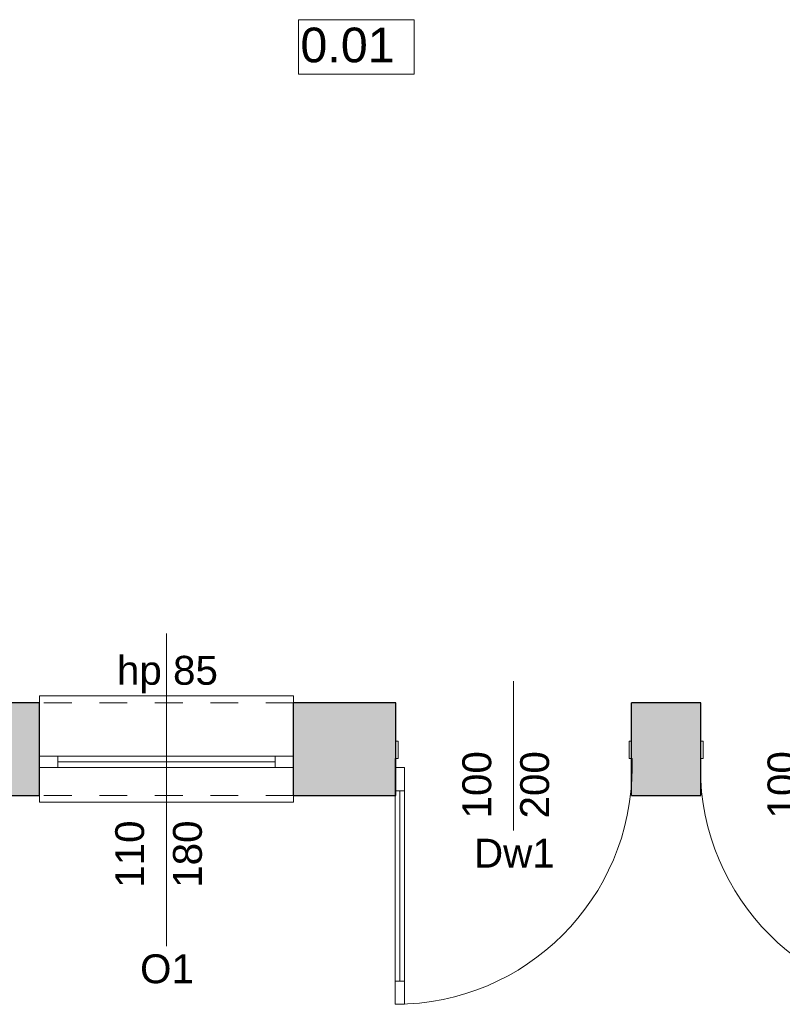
# Model space of a CAD drawing. Header units: centimetres. Extents: x -25572 to 23555, y -2435 to 15405.
# Tile 82 of 134: x 8617 to 8947, y 4761 to 5187. Entities that reach past the tile are written whole.
import ezdxf

# ---------------------------------------------------------------- set-up
doc = ezdxf.new("R2010")
doc.units = ezdxf.units.CM
doc.header["$MEASUREMENT"] = 0
doc.linetypes.add('Przerywana', pattern=[24, 12, -12])
for name, color, linetype, lineweight in [('Nowe_210-A Pomieszczenia_Nr_pióra__41', 7, 'Continuous', 15), ('Nowe_220-A Ściany_Nr_pióra__19', 255, 'Continuous', 0), ('Nowe_220-A Ściany_Nr_pióra__23', 7, 'Continuous', 15), ('Nowe_220-A Ściany_Nr_pióra__27', 7, 'Continuous', 25), ('Nowe_220-A Ściany_Nr_pióra__3', 7, 'Continuous', 13), ('Nowe_220-A Ściany_Nr_pióra__7', 7, 'Continuous', 13)]:
    doc.layers.add(name, color=color, linetype=linetype, lineweight=lineweight)
doc.layers.add('Nowe_220-A Ściany_Nr_pióra__45', color=7, linetype='Continuous', lineweight=15, true_color=0x40a5ff)
doc.styles.add('STYL_AUTOMATYCZNY_6', font='arial.ttf')

msp = doc.modelspace()

# ---------------------------------------------------------------- hatches: boundary and pattern name
at = {"layer": 'Nowe_220-A Ściany_Nr_pióra__19', "linetype": 'Continuous', "lineweight": 0}
for points in [[(8585.38, 4851.14), (8625.38, 4851.14), (8625.38, 4891.14), (8585.38, 4891.14)], [(8735.38, 4851.14), (8779.55, 4851.14), (8779.55, 4891.14), (8735.38, 4891.14)], [(8881.55, 4851.14), (8911.55, 4851.14), (8911.55, 4891.14), (8881.55, 4891.14)]]:
    msp.add_hatch(color=255, dxfattribs=at).paths.add_polyline_path(points)

# ---------------------------------------------------------------- linework, layer by layer
at = {"layer": 'Nowe_210-A Pomieszczenia_Nr_pióra__41', "color": 7, "linetype": 'Continuous', "lineweight": 15}
for p, q in [((8737.52, 5186.74), (8787.55, 5186.74)), ((8737.52, 5163.17), (8737.52, 5186.74)), ((8787.55, 5186.74), (8787.55, 5163.17)), ((8787.55, 5163.17), (8737.52, 5163.17))]:
    msp.add_line(p, q, dxfattribs=at)
at = {"layer": 'Nowe_220-A Ściany_Nr_pióra__23', "color": 7, "linetype": 'Continuous', "lineweight": 15}
for p, q in [((8779.55, 4874.64), (8779.55, 4863.14)), ((8780.55, 4874.64), (8779.55, 4874.64)), ((8780.55, 4867.14), (8780.55, 4874.64)), ((8880.55, 4874.64), (8880.55, 4867.14)), ((8881.55, 4874.64), (8880.55, 4874.64)), ((8881.55, 4863.14), (8881.55, 4874.64)), ((8911.55, 4863.14), (8911.55, 4874.64)), ((8911.55, 4874.64), (8912.55, 4874.64)), ((8912.55, 4874.64), (8912.55, 4867.14)), ((8633.38, 4868.14), (8625.38, 4868.14)), ((8633.38, 4863.14), (8633.38, 4868.14)), ((8735.38, 4868.14), (8727.38, 4868.14)), ((8727.38, 4868.14), (8727.38, 4863.14)), ((8779.35, 4863.14), (8779.35, 4867.14)), ((8779.35, 4867.14), (8780.55, 4867.14)), ((8880.55, 4867.14), (8881.75, 4867.14)), ((8881.75, 4867.14), (8881.75, 4863.14)), ((8912.55, 4867.14), (8911.35, 4867.14)), ((8911.35, 4867.14), (8911.35, 4863.14)), ((8625.38, 4863.14), (8633.38, 4863.14)), ((8727.38, 4863.14), (8735.38, 4863.14)), ((8779.55, 4863.14), (8779.35, 4863.14)), ((8881.75, 4863.14), (8881.55, 4863.14)), ((8911.35, 4863.14), (8911.55, 4863.14))]:
    msp.add_line(p, q, dxfattribs=at)
at = {"layer": 'Nowe_220-A Ściany_Nr_pióra__27', "color": 7, "linetype": 'Continuous', "lineweight": 25}
for p, q in [((8625.38, 4868.14), (8625.38, 4891.14)), ((8625.38, 4868.14), (8625.38, 4891.14)), ((8735.38, 4868.14), (8735.38, 4891.14)), ((8735.38, 4868.14), (8735.38, 4891.14)), ((8779.55, 4874.64), (8779.55, 4891.14)), ((8779.55, 4874.64), (8779.55, 4891.14)), ((8881.55, 4874.64), (8881.55, 4891.14)), ((8881.55, 4874.64), (8881.55, 4891.14)), ((8911.55, 4874.64), (8911.55, 4891.14)), ((8911.55, 4874.64), (8911.55, 4891.14)), ((8779.55, 4863.14), (8779.55, 4874.64)), ((8779.55, 4863.14), (8779.55, 4874.64)), ((8779.55, 4863.14), (8779.55, 4874.64)), ((8881.55, 4863.14), (8881.55, 4874.64)), ((8881.55, 4863.14), (8881.55, 4874.64)), ((8881.55, 4863.14), (8881.55, 4874.64)), ((8911.55, 4863.14), (8911.55, 4874.64)), ((8911.55, 4863.14), (8911.55, 4874.64)), ((8911.55, 4863.14), (8911.55, 4874.64)), ((8625.38, 4863.14), (8625.38, 4868.14)), ((8625.38, 4863.14), (8625.38, 4868.14)), ((8625.38, 4863.14), (8625.38, 4868.14)), ((8735.38, 4863.14), (8735.38, 4868.14)), ((8735.38, 4863.14), (8735.38, 4868.14)), ((8735.38, 4863.14), (8735.38, 4868.14)), ((8625.38, 4851.14), (8625.38, 4863.14)), ((8625.38, 4851.14), (8625.38, 4863.14)), ((8735.38, 4851.14), (8735.38, 4863.14)), ((8735.38, 4851.14), (8735.38, 4863.14)), ((8779.55, 4851.14), (8779.55, 4863.14)), ((8779.55, 4851.14), (8779.55, 4863.14)), ((8881.55, 4851.14), (8881.55, 4863.14)), ((8881.55, 4851.14), (8881.55, 4863.14)), ((8911.55, 4851.14), (8911.55, 4863.14)), ((8911.55, 4851.14), (8911.55, 4863.14))]:
    msp.add_line(p, q, dxfattribs=at)
for points in [[(8625.38, 4891.14), (8585.38, 4891.14)], [(8779.55, 4891.14), (8735.38, 4891.14)], [(8911.55, 4891.14), (8881.55, 4891.14)], [(8585.38, 4851.14), (8625.38, 4851.14)], [(8735.38, 4851.14), (8779.55, 4851.14)], [(8881.55, 4851.14), (8911.55, 4851.14)]]:
    msp.add_lwpolyline(points, dxfattribs=at)
at = {"layer": 'Nowe_220-A Ściany_Nr_pióra__3', "color": 7, "linetype": 'Continuous', "lineweight": 13}
for p, q in [((8735.38, 4894.14), (8625.38, 4894.14)), ((8625.38, 4894.14), (8625.38, 4891.14)), ((8735.38, 4891.14), (8735.38, 4894.14)), ((8727.38, 4868.14), (8633.38, 4868.14)), ((8727.38, 4865.64), (8633.38, 4865.64)), ((8633.38, 4863.14), (8727.38, 4863.14)), ((8779.35, 4853.14), (8779.35, 4863.14)), ((8779.35, 4863.14), (8783.35, 4863.14)), ((8783.35, 4863.14), (8783.35, 4853.14)), ((8783.35, 4853.14), (8779.35, 4853.14)), ((8781.35, 4770.74), (8781.35, 4853.14)), ((8625.38, 4848.14), (8625.38, 4851.14)), ((8735.38, 4848.14), (8625.38, 4848.14)), ((8735.38, 4851.14), (8735.38, 4848.14)), ((8779.35, 4760.74), (8779.35, 4770.74)), ((8779.35, 4770.74), (8783.35, 4770.74)), ((8783.35, 4770.74), (8783.35, 4760.74)), ((8783.35, 4760.74), (8779.35, 4760.74))]:
    msp.add_line(p, q, dxfattribs=at)
at = {"layer": 'Nowe_220-A Ściany_Nr_pióra__3', "color": 7, "linetype": 'Przerywana', "lineweight": 13}
for p, q in [((8735.38, 4891.14), (8625.38, 4891.14)), ((8735.38, 4851.14), (8625.38, 4851.14))]:
    msp.add_line(p, q, dxfattribs=at)
at = {"layer": 'Nowe_220-A Ściany_Nr_pióra__3', "color": 7, "linetype": 'Continuous', "lineweight": 13}
for points in [[(8779.35, 4770.74), (8779.35, 4853.14), (8781.35, 4853.14), (8781.35, 4770.74)], [(8781.35, 4770.74), (8781.35, 4853.14), (8783.35, 4853.14), (8783.35, 4770.74)]]:
    msp.add_lwpolyline(points, close=True, dxfattribs=at)
for centre, start, end in [((8779.35, 4863.14), 270, 0), ((9013.75, 4863.14), 180, 270)]:
    msp.add_arc(centre, 102.4, start, end, dxfattribs=at)
at = {"layer": 'Nowe_220-A Ściany_Nr_pióra__45', "color": 161, "linetype": 'Continuous', "lineweight": 15, "true_color": 0x40a5ff}
for p, q in [((8680.38, 4785.96), (8680.38, 4921.14)), ((8830.55, 4835.96), (8830.55, 4900.6))]:
    msp.add_line(p, q, dxfattribs=at)

# ---------------------------------------------------------------- texts
at = {"layer": 'Nowe_210-A Pomieszczenia_Nr_pióra__41', "color": 7, "linetype": 'Continuous', "lineweight": 15, "insert": (8762.54, 5183.31), "char_height": 15, "attachment_point": 2, "style": 'STYL_AUTOMATYCZNY_6'}
msp.add_mtext('\\A1;{\\pqc;\\pt0,25;\\fArial|b0|i0|c238|p0;\\W1.000000;0.01\\fArial|b0|i0|c238|p0;\\W1.000000;\\A1{\\H.66x;\\S^  ;}\\fArial|b0|i0|c238|p0;\\W1.000000;\\fArial|b0|i0|c238|p0;\\W1.000000;\\A1{\\H.66x;\\S^  ;}}', dxfattribs=at)
at = {"layer": 'Nowe_220-A Ściany_Nr_pióra__7', "color": 7, "linetype": 'Continuous', "lineweight": 13, "char_height": 12.5, "attachment_point": 7, "style": 'STYL_AUTOMATYCZNY_6'}
for s, insert in [('\\A1;{\\pql;\\pt0;\\fArial|b0|i0|c238|p0;\\W1.000000;hp 85\\fArial|b0|i0|c238|p0;\\W1.000000;\\A1{\\H.66x;\\S^  ;}\\fArial|b0|i0|c238|p0;\\W1.000000;\\fArial|b0|i0|c238|p0;\\W1.000000;}', (8658.93, 4895.23)), ('\\A1;{\\pql;\\pt0;\\fArial|b0|i0|c238|p0;\\W1.000000;Dw1\\fArial|b0|i0|c238|p0;\\W1.000000;\\fArial|b0|i0|c238|p0;\\W1.000000;\\fArial|b0|i0|c238|p0;\\W1.000000;}', (8813.4, 4819.89)), ('\\A1;{\\pql;\\pt0;\\fArial|b0|i0|c238|p0;\\W1.000000;O1\\fArial|b0|i0|c238|p0;\\W1.000000;\\fArial|b0|i0|c238|p0;\\W1.000000;\\fArial|b0|i0|c238|p0;\\W1.000000;}', (8668.94, 4769.68))]:
    msp.add_mtext(s, dxfattribs=dict(at, insert=insert))
at = {"layer": 'Nowe_220-A Ściany_Nr_pióra__7', "color": 7, "linetype": 'Continuous', "lineweight": 13, "char_height": 12.5, "attachment_point": 7, "rotation": 90, "style": 'STYL_AUTOMATYCZNY_6'}
for s, insert in [('\\A1;{\\pql;\\pt0;\\fArial|b0|i0|c238|p0;\\W1.000000;100\\fArial|b0|i0|c238|p0;\\W1.000000;\\A1{\\H.66x;\\S^  ;}\\fArial|b0|i0|c238|p0;\\W1.000000;\\fArial|b0|i0|c238|p0;\\W1.000000;}', (8824.51, 4841.14)), ('\\A1;{\\pql;\\pt0;\\fArial|b0|i0|c238|p0;\\W1.000000;200\\fArial|b0|i0|c238|p0;\\W1.000000;\\A1{\\H.66x;\\S^  ;}\\fArial|b0|i0|c238|p0;\\W1.000000;\\fArial|b0|i0|c238|p0;\\W1.000000;}', (8849.51, 4841.14)), ('\\A1;{\\pql;\\pt0;\\fArial|b0|i0|c238|p0;\\W1.000000;100\\fArial|b0|i0|c238|p0;\\W1.000000;\\A1{\\H.66x;\\S^  ;}\\fArial|b0|i0|c238|p0;\\W1.000000;\\fArial|b0|i0|c238|p0;\\W1.000000;}', (8956.51, 4841.14)), ('\\A1;{\\pql;\\pt0;\\fArial|b0|i0|c238|p0;\\W1.000000;200\\fArial|b0|i0|c238|p0;\\W1.000000;\\A1{\\H.66x;\\S^  ;}\\fArial|b0|i0|c238|p0;\\W1.000000;\\fArial|b0|i0|c238|p0;\\W1.000000;}', (8981.51, 4841.14)), ('\\A1;{\\pql;\\pt0;\\fArial|b0|i0|c238|p0;\\W1.000000;110\\fArial|b0|i0|c238|p0;\\W1.000000;\\A1{\\H.66x;\\S^  ;}\\fArial|b0|i0|c238|p0;\\W1.000000;\\fArial|b0|i0|c238|p0;\\W1.000000;}', (8674.33, 4811.14)), ('\\A1;{\\pql;\\pt0;\\fArial|b0|i0|c238|p0;\\W1.000000;180\\fArial|b0|i0|c238|p0;\\W1.000000;\\A1{\\H.66x;\\S^  ;}\\fArial|b0|i0|c238|p0;\\W1.000000;\\fArial|b0|i0|c238|p0;\\W1.000000;}', (8699.33, 4811.14))]:
    msp.add_mtext(s, dxfattribs=dict(at, insert=insert))

doc.saveas('drawing.dxf')
